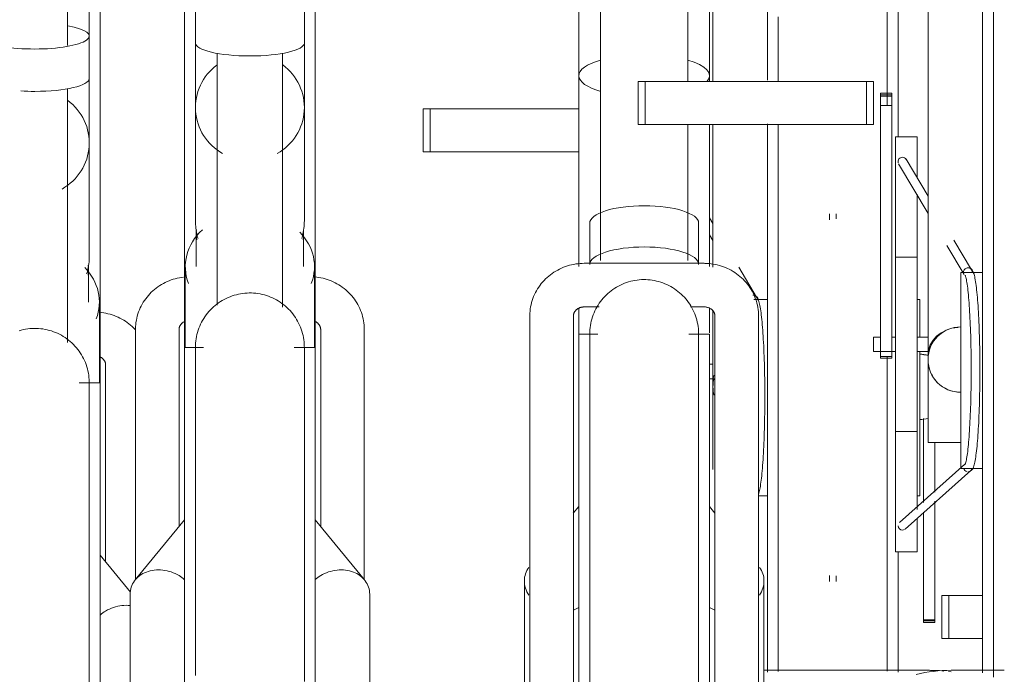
# Model space of a CAD drawing. Extents: x 50445 to 145605, y -10968 to 41989.
# Tile 216 of 256: x 94834 to 95286, y -128 to 173. Entities that reach past the tile are written whole.
import ezdxf

# ---------------------------------------------------------------- set-up
doc = ezdxf.new("R2010")
doc.units = 0
doc.header["$LTSCALE"] = 414.30304
doc.header["$MEASUREMENT"] = 0
doc.layers.add('A-EQPM', color=6, linetype='CONTINUOUS', lineweight=18)

# ---------------------------------------------------------------- blocks, each defined once
blk = doc.blocks.new('97_KA_gestapelde fietsenstalling 8 fietsen 1600x1900 - Type-V117-plotview doorsnede C C  -  1 op 100')
at = {"layer": 'A-EQPM'}
for p, q in [((13676.1, -506.13), (13676.1, -355.99)), ((13997.4, -522.03), (13997.4, -362.96)), ((14057.4, -362.96), (14057.4, -547.88)), ((13686.1, -501.83), (13686.1, -421.36)), ((13691.1, -660.96), (13691.1, -450.21)), ((13972.4, -476.2), (13972.4, -522.73)), ((13686.1, -521.26), (13686.1, -501.83)), ((13686.1, -550.82), (13686.1, -521.26)), ((13676.1, -642.41), (13676.1, -525.94)), ((13839.37, -535.23), (13842.59, -535.23)), ((13839.37, -554.93), (13839.37, -535.23)), ((13842.59, -535.23), (13910.83, -535.23)), ((13842.59, -554.93), (13842.59, -535.23)), ((13997.4, -667.77), (13997.4, -542.06)), ((13972.4, -542.43), (13972.4, -607.85)), ((13686.1, -602.8), (13686.1, -550.82)), ((13842.59, -554.93), (13839.37, -554.93)), ((13910.83, -554.93), (13842.59, -554.93)), ((13972.4, -587.84), (13970.83, -585.19)), ((14025.9, -583.4), (14025.9, -586.13)), ((14028.9, -585.71), (14028.9, -583.4)), ((13686.1, -602.8), (13686.1, -595.29)), ((13970.83, -593.04), (13972.4, -595.68)), ((13685.75, -623.86), (13685.75, -608.69)), ((13992.41, -621.62), (13984.31, -607.93)), ((13997.4, -622.77), (13991.2, -622.77)), ((14067.4, -622.77), (14066.13, -622.77)), ((14067.4, -622.77), (14067.4, -639.8)), ((13690.75, -661), (13690.75, -623.86)), ((13972.4, -628.16), (13972.4, -660.68)), ((14067.4, -646.39), (14067.4, -667.77)), ((13693.6, -652.68), (13693.6, -743.11)), ((13972.4, -652.42), (13970.83, -652.42)), ((13970.83, -659.12), (13972.4, -659.12)), ((13691.1, -660.96), (13681.47, -660.96)), ((13691.1, -660.96), (13691.1, -841.97)), ((13972.4, -700.77), (13972.4, -660.73)), ((13997.4, -793.75), (13997.4, -667.77)), ((14067.4, -667.77), (14067.4, -712.77)), ((14068.98, -715.91), (14068.98, -677.35)), ((14074.19, -688.22), (14074.19, -711.08)), ((13993.24, -712.77), (13997.4, -712.77)), ((14066.13, -712.77), (14067.4, -712.77)), ((14074.19, -715.32), (14074.19, -769.67)), ((14068.98, -769.67), (14068.98, -720.25)), ((13704.99, -756.95), (13691.1, -740.04)), ((14057.4, -738.77), (14057.4, -793.7)), ((14025.9, -749.41), (14025.9, -752.14)), ((14028.9, -752.14), (14028.9, -749.51)), ((14077.4, -758.5), (14080.62, -758.5)), ((14077.4, -758.5), (14077.4, -778.2)), ((14080.62, -758.5), (14096.13, -758.5)), ((14080.62, -778.2), (14080.62, -758.5)), ((14068.98, -770.98), (14068.98, -769.67)), ((14074.19, -769.67), (14068.98, -769.67)), ((14068.98, -770.21), (14074.19, -770.21)), ((14068.98, -770.68), (14068.98, -770.98)), ((14068.98, -770.98), (14074.19, -770.98)), ((14074.19, -769.67), (14074.19, -770.98)), ((14074.19, -770.98), (14074.19, -770.68)), ((14080.62, -778.2), (14077.4, -778.2)), ((14096.13, -778.2), (14080.62, -778.2)), ((14071.79, -792.88), (13995.83, -792.88)), ((14081.74, -793.58), (14080.47, -793.41))]:
    blk.add_line(p, q, dxfattribs=at)
at = {"layer": 'A-EQPM', "flags": 128}
for points in [[(14002.4, -492.96), (14002.4, -503.08), (14002.4, -513.47), (14002.4, -522.73)], [(14052.4, -533.65), (14052.4, -527.02), (14052.4, -516.32), (14052.4, -505.86), (14052.4, -495.66), (14052.4, -485.74)], [(14002.4, -542.43), (14002.4, -546.05), (14002.4, -557.32), (14002.4, -568.77), (14002.4, -580.38), (14002.4, -592.12), (14002.4, -603.99), (14002.4, -615.96), (14002.4, -628.01), (14002.4, -640.13), (14002.4, -652.29), (14002.4, -664.48), (14002.4, -667.77)], [(13993.26, -712.08), (13993.44, -711.57), (13993.6, -711.03), (13993.75, -710.43), (13993.89, -709.78), (13994.03, -709.08), (13994.17, -708.31), (13994.3, -707.48), (13994.42, -706.6), (13994.55, -705.65), (13994.67, -704.65), (13994.78, -703.59), (13994.9, -702.48), (13995.01, -701.31), (13995.11, -700.08), (13995.21, -698.81), (13995.31, -697.49), (13995.4, -696.12), (13995.49, -694.71), (13995.57, -693.25), (13995.65, -691.75), (13995.73, -690.22), (13995.79, -688.65), (13995.86, -687.04), (13995.92, -685.41), (13995.97, -683.74), (13996.02, -682.05), (13996.06, -680.34), (13996.1, -678.61), (13996.13, -676.85), (13996.16, -675.09), (13996.18, -673.31), (13996.2, -671.52), (13996.21, -669.73), (13996.21, -667.93), (13996.21, -666.13), (13996.2, -664.34), (13996.19, -662.55), (13996.17, -660.76), (13996.15, -658.99), (13996.12, -657.23), (13996.08, -655.49), (13996.04, -653.76), (13996, -652.06), (13995.95, -650.38), (13995.89, -648.73), (13995.83, -647.11), (13995.76, -645.52), (13995.69, -643.96), (13995.62, -642.45), (13995.53, -640.97), (13995.45, -639.53), (13995.36, -638.14), (13995.26, -636.79), (13995.17, -635.49), (13995.06, -634.24), (13994.96, -633.04), (13994.85, -631.9), (13994.73, -630.81), (13994.61, -629.78), (13994.49, -628.8), (13994.37, -627.88), (13994.24, -627.02), (13994.1, -626.22), (13993.97, -625.48), (13993.83, -624.8), (13993.68, -624.18), (13993.52, -623.61), (13993.36, -623.08), (13993.17, -622.6), (13992.94, -622.13), (13992.64, -621.66), (13992.15, -621.16), (13991.3, -620.73), (13990.78, -620.65)], [(13707.21, -636.53), (13706.53, -635.82), (13705.82, -635.14), (13705.08, -634.49), (13704.32, -633.87), (13703.53, -633.28), (13702.72, -632.72), (13701.9, -632.2), (13701.05, -631.7), (13700.18, -631.24), (13699.3, -630.82), (13698.4, -630.43), (13697.49, -630.07), (13696.56, -629.75), (13695.63, -629.47), (13694.68, -629.22), (13693.72, -629.01), (13692.76, -628.83), (13691.79, -628.69), (13690.82, -628.59)], [(13653.93, -637.01), (13654.9, -636.74), (13655.87, -636.51), (13656.85, -636.33), (13657.84, -636.17), (13658.83, -636.06), (13659.83, -635.99), (13660.83, -635.96), (13661.83, -635.97), (13662.83, -636.02), (13663.83, -636.11), (13664.82, -636.24), (13665.8, -636.41), (13666.78, -636.62), (13667.75, -636.86), (13668.71, -637.15), (13669.66, -637.47), (13670.59, -637.83), (13671.51, -638.23), (13672.41, -638.66), (13673.29, -639.13), (13674.15, -639.64), (13674.99, -640.18), (13675.81, -640.75), (13676.61, -641.35), (13677.38, -641.99), (13678.13, -642.66), (13678.85, -643.35), (13679.54, -644.07), (13680.2, -644.83), (13680.83, -645.6), (13681.43, -646.4), (13681.99, -647.23), (13682.52, -648.07), (13683.02, -648.94), (13683.49, -649.83), (13683.91, -650.73), (13684.3, -651.65), (13684.66, -652.59), (13684.97, -653.54), (13685.25, -654.5), (13685.49, -655.47), (13685.69, -656.45), (13685.85, -657.43), (13685.97, -658.43), (13686.05, -659.42), (13686.1, -660.42), (13686.1, -660.96)], [(13691.11, -649.07), (13691.29, -649.16), (13691.47, -649.26), (13691.64, -649.37), (13691.8, -649.48), (13691.96, -649.59), (13692.11, -649.71), (13692.25, -649.84), (13692.39, -649.96), (13692.51, -650.09), (13692.63, -650.22), (13692.75, -650.36), (13692.85, -650.49), (13692.95, -650.63), (13693.04, -650.77), (13693.13, -650.91), (13693.2, -651.06), (13693.27, -651.2), (13693.33, -651.34), (13693.39, -651.49), (13693.44, -651.63), (13693.48, -651.77), (13693.52, -651.92), (13693.55, -652.06), (13693.57, -652.21), (13693.59, -652.35), (13693.6, -652.49), (13693.6, -652.64), (13693.6, -652.68)], [(14052.4, -667.77), (14052.4, -655.58), (14052.4, -648.87)], [(13686.1, -803.86), (13686.1, -793.66), (13686.1, -783.74), (13686.1, -774.11), (13686.1, -764.78), (13686.1, -755.78), (13686.1, -747.11), (13686.1, -738.8), (13686.1, -730.84), (13686.1, -723.26), (13686.1, -716.07), (13686.1, -709.28), (13686.1, -702.9), (13686.1, -696.94), (13686.1, -691.41), (13686.1, -686.32), (13686.1, -681.68), (13686.1, -677.49), (13686.1, -673.76), (13686.1, -670.5), (13686.1, -667.71), (13686.1, -665.4), (13686.1, -663.56), (13686.1, -662.22), (13686.1, -661.35), (13686.1, -660.98), (13686.1, -660.96)], [(13686.1, -660.96), (13686.1, -661.21), (13686.1, -661.94), (13686.1, -663.15), (13686.1, -664.85), (13686.1, -667.04)], [(13686.1, -661.35), (13686.1, -660.98), (13686.1, -660.96)], [(14002.4, -667.77), (14002.4, -679.96), (14002.4, -692.13), (14002.4, -704.26), (14002.4, -716.33), (14002.4, -728.32), (14002.4, -740.22), (14002.4, -752), (14002.4, -763.65), (14002.4, -775.14), (14002.4, -786.47), (14002.4, -793.39)], [(14052.4, -793.32), (14052.4, -789.49), (14052.4, -778.22), (14052.4, -766.77), (14052.4, -755.16), (14052.4, -743.41), (14052.4, -731.55), (14052.4, -719.58), (14052.4, -707.52), (14052.4, -695.41), (14052.4, -683.25), (14052.4, -671.06), (14052.4, -667.77)], [(14078.45, -793.19), (14076.42, -793.03), (14074.38, -792.93), (14072.34, -792.89), (14071.79, -792.88)]]:
    blk.add_lwpolyline(points, dxfattribs=at)
at = {"layer": 'A-EQPM'}
for centre, start, end in [((14067.4, -662.77), 75.6034, 90), ((13987.4, -662.77), 165, 180), ((13987.4, -662.77), 180, 195), ((14067.4, -662.77), 270, 284.3966)]:
    blk.add_arc(centre, 15, start, end, dxfattribs=at)
for centre, major_axis, ratio, start_param, end_param in [((13661.1, -501.83), (25, 0), 0.237436, 2.219192, 4.712389), ((13661.1, -501.83), (25, 0), 0.237436, 4.712389, 7.203975), ((13661.1, -521.26), (25, 0), 0.237436, 4.712389, 6.283185), ((13661.1, -521.26), (25, 0), 0.237436, 4.45059, 4.712389), ((13661.1, -550.82), (25, 0), 0.978148, 5.235988, 7.20753), ((13661.1, -623.86), (29.65, 0), 0.838671, 5.969026, 6.971977), ((13661.1, -608.69), (24.65, 0), 0.838671, 6.146443, 6.370818), ((14067.4, -660.68), (15, 0), 0.848048, 1.319529, 1.488304), ((13987.4, -660.68), (15, 0), 0.848048, 2.879793, 3.141593)]:
    blk.add_ellipse(centre, major_axis=major_axis, ratio=ratio, start_param=start_param, end_param=end_param, dxfattribs=at)
for points, knots in [([(13686.1, -602.8), (13686.1, -603.96), (13685.96, -606.28), (13685.45, -609), (13685.02, -610.55), (13684.89, -610.98)], [0.5, 0.5, 0.5, 0.5, 0.54166667, 0.58333333, 0.59966448, 0.59966448, 0.59966448, 0.59966448]), ([(13990.78, -620.65), (13990.99, -620.66), (13991.42, -620.74), (13992.01, -621.08), (13992.46, -621.63), (13992.7, -622.29), (13992.7, -622.76), (13992.66, -622.99)], [0.0114969, 0.0114969, 0.0114969, 0.0114969, 0.1111111, 0.2222222, 0.3333333, 0.4444444, 0.5555556, 0.5555556, 0.5555556, 0.5555556]), ([(13704.83, -763.13), (13703.61, -763), (13701.05, -763), (13697.17, -763.86), (13693.76, -765.44), (13691.82, -766.84), (13691.04, -767.52)], [0.4200191, 0.4200191, 0.4200191, 0.4200191, 0.5, 0.5833333, 0.6666667, 0.7337282, 0.7337282, 0.7337282, 0.7337282])]:
    blk.add_open_spline(points, degree=3, knots=knots, dxfattribs=at)
blk.add_open_spline([(14067.4, -677.77), (14068.66, -677.77), (14069.92, -677.61), (14071.13, -677.3)], degree=3, dxfattribs=at)
blk = doc.blocks.new('97_KA_gestapelde fietsenstalling 16 fietsen 1600x2900 - Type-V122-plotview doorsnede C C  -  1 op 100')
at = {"layer": 'A-EQPM'}
for p, q in [((13920.83, -351.74), (13920.83, -604.74)), ((13960.83, -522.73), (13960.83, -351.74)), ((14096.13, -655.27), (14096.13, -350.46)), ((13910.83, -358.24), (13910.83, -520.01)), ((13970.83, -520.01), (13970.83, -358.24)), ((13729.83, -433.96), (13729.83, -644.71)), ((13789.83, -644.71), (13789.83, -433.96)), ((14071.13, -463.7), (14071.13, -648.18)), ((13734.83, -485.58), (13734.83, -505.01)), ((13784.83, -505.01), (13784.83, -485.58)), ((13734.83, -505.01), (13734.83, -534.57)), ((13784.83, -534.57), (13784.83, -505.01)), ((13744.83, -509.69), (13744.83, -625.25)), ((13774.83, -626.16), (13774.83, -509.69)), ((13910.83, -520.01), (13910.83, -607.57)), ((13938.1, -522.73), (13941.32, -522.73)), ((13938.1, -542.43), (13938.1, -522.73)), ((13941.32, -522.73), (14042.92, -522.73)), ((13941.32, -542.43), (13941.32, -522.73)), ((13970.83, -522.73), (13970.83, -520.01)), ((14042.92, -522.73), (14046.13, -522.73)), ((14042.92, -542.43), (14042.92, -522.73)), ((14046.13, -522.73), (14046.13, -542.43)), ((14054.56, -528.06), (14049.34, -528.06)), ((14049.34, -528.36), (14049.34, -528.06)), ((14049.34, -528.06), (14049.34, -529.37)), ((14049.34, -528.83), (14049.34, -528.36)), ((14054.56, -529.37), (14054.56, -528.06)), ((14054.56, -528.06), (14054.56, -528.36)), ((14054.56, -528.36), (14054.56, -528.83)), ((14049.34, -529.63), (14049.34, -528.83)), ((14054.56, -528.83), (14049.34, -528.83)), ((14049.34, -529.37), (14054.56, -529.37)), ((14049.34, -533.65), (14049.34, -529.63)), ((14054.56, -528.83), (14054.56, -529.63)), ((14054.56, -529.63), (14054.56, -533.65)), ((13734.83, -534.57), (13734.83, -586.55)), ((13784.83, -586.55), (13784.83, -534.57)), ((14049.34, -648.87), (14049.34, -533.65)), ((14054.56, -533.65), (14049.34, -533.65)), ((14054.56, -533.65), (14054.56, -648.87)), ((13941.32, -542.43), (13938.1, -542.43)), ((14042.92, -542.43), (13941.32, -542.43)), ((13960.83, -604.74), (13960.83, -542.43)), ((13970.83, -607.57), (13970.83, -542.43)), ((14046.13, -542.43), (14042.92, -542.43)), ((14066.13, -548.02), (14056.13, -548.02)), ((14056.13, -643.27), (14056.13, -548.02)), ((14066.13, -548.02), (14066.13, -566.4)), ((14057.65, -560.42), (14071.13, -583.18)), ((14071.13, -575.34), (14061.09, -558.38)), ((14066.13, -574.36), (14066.13, -643.27)), ((13734.83, -579.04), (13734.83, -586.55)), ((13784.83, -586.55), (13784.83, -579.04)), ((13915.83, -587.65), (13915.83, -606.59)), ((13965.83, -606.59), (13965.83, -587.65)), ((13735.18, -592.44), (13735.18, -607.61)), ((13784.48, -607.61), (13784.48, -592.44)), ((14091.14, -609.12), (14083.03, -595.43)), ((14079.84, -597.89), (14087.71, -611.17)), ((14066.13, -603.27), (14056.13, -603.27)), ((13730.18, -607.61), (13730.18, -644.71)), ((13789.48, -644.75), (13789.48, -607.61)), ((13968.33, -606.1), (13913.33, -606.1)), ((14096.13, -610.27), (14086.13, -610.27)), ((14086.13, -655.27), (14086.13, -610.27)), ((13910.83, -626.54), (13910.83, -638.57)), ((13913.33, -626.1), (13920.12, -626.1)), ((13962.12, -626.1), (13968.33, -626.1)), ((13970.83, -638.01), (13970.83, -626.54)), ((13888.33, -630.29), (13888.33, -937.45)), ((13908.33, -899.91), (13908.33, -630.29)), ((13973.33, -630.29), (13973.33, -899.91)), ((13993.33, -937.45), (13993.33, -630.29)), ((13707.33, -636.43), (13707.33, -751.33)), ((13727.33, -726.86), (13727.33, -636.43)), ((13792.33, -636.43), (13792.33, -726.86)), ((13812.33, -751.33), (13812.33, -636.43)), ((13919.49, -638.57), (13910.83, -638.57)), ((13910.83, -943.38), (13910.83, -638.57)), ((13970.83, -638.57), (13961.3, -638.57)), ((13970.83, -638.57), (13970.83, -943.38)), ((14049.34, -639.92), (14046.13, -639.92)), ((14046.13, -643.27), (14046.13, -639.92)), ((14056.13, -639.92), (14054.82, -639.92)), ((14071.13, -639.92), (14066.13, -639.92)), ((13738.57, -644.71), (13729.83, -644.71)), ((13729.83, -949.52), (13729.83, -644.71)), ((13789.83, -644.71), (13780.2, -644.71)), ((13789.83, -644.71), (13789.83, -949.52)), ((14046.13, -646.62), (14046.13, -643.27)), ((14056.13, -738.52), (14056.13, -643.27)), ((14066.13, -643.27), (14066.13, -719.05)), ((14046.13, -646.62), (14056.13, -646.62)), ((14049.34, -648.86), (14049.34, -649.65)), ((14049.34, -649.65), (14049.34, -648.87)), ((14054.56, -648.87), (14049.34, -648.87)), ((14049.34, -649.65), (14054.56, -649.65)), ((14054.56, -649.65), (14054.56, -648.86)), ((14054.56, -648.87), (14054.56, -649.65)), ((14066.13, -646.62), (14071.13, -646.62)), ((14071.13, -688.27), (14071.13, -648.23)), ((14086.13, -700.27), (14086.13, -655.27)), ((14096.13, -794.03), (14096.13, -655.27)), ((14056.13, -683.27), (14066.13, -683.27)), ((14071.13, -688.27), (14086.13, -688.27)), ((14088.1, -698.25), (14058.04, -725.04)), ((14086.13, -700.27), (14096.13, -700.27)), ((14060.7, -728.03), (14090.74, -701.25)), ((13910.83, -717.65), (13908.23, -720.81)), ((13973.33, -720.69), (13970.83, -717.65)), ((13729.83, -723.79), (13707.18, -751.37)), ((13812.47, -751.37), (13789.83, -723.79)), ((14066.13, -723.23), (14066.13, -738.52)), ((14056.13, -738.52), (14066.13, -738.52)), ((13885.83, -751.81), (13885.83, -936.29)), ((13995.83, -863.63), (13995.83, -751.81)), ((13704.83, -757.95), (13704.83, -942.43)), ((13814.83, -942.43), (13814.83, -757.95)), ((14106.15, -792.88), (14081.74, -792.88))]:
    blk.add_line(p, q, dxfattribs=at)
at = {"layer": 'A-EQPM', "flags": 128}
for points in [[(14101.13, -490.58), (14101.13, -500.97), (14101.13, -511.6), (14101.13, -522.47), (14101.13, -533.55), (14101.13, -544.82), (14101.13, -556.27), (14101.13, -567.88), (14101.13, -579.62), (14101.13, -591.49), (14101.13, -603.46), (14101.13, -615.51), (14101.13, -627.63), (14101.13, -639.79), (14101.13, -651.98), (14101.13, -655.27)], [(13913.33, -606.1), (13912.36, -606.12), (13911.38, -606.18), (13910.41, -606.27), (13909.44, -606.4), (13908.47, -606.57), (13907.51, -606.77), (13906.57, -607.01), (13905.63, -607.28), (13904.7, -607.59), (13903.78, -607.94), (13902.88, -608.32), (13901.99, -608.73), (13901.12, -609.18), (13900.27, -609.67), (13899.43, -610.18), (13898.62, -610.73), (13897.83, -611.31), (13897.06, -611.93), (13896.32, -612.57), (13895.6, -613.24), (13894.91, -613.94), (13894.24, -614.67), (13893.61, -615.42), (13893.01, -616.2), (13892.44, -617.01), (13891.9, -617.83), (13891.4, -618.68), (13890.93, -619.55), (13890.5, -620.44), (13890.1, -621.34), (13889.75, -622.27), (13889.43, -623.2), (13889.15, -624.15), (13888.91, -625.11), (13888.71, -626.08), (13888.56, -627.06), (13888.44, -628.04), (13888.37, -629.03), (13888.34, -630.02), (13888.33, -630.29)], [(13993.33, -630.29), (13993.31, -629.3), (13993.25, -628.31), (13993.15, -627.32), (13993, -626.34), (13992.81, -625.37), (13992.59, -624.41), (13992.32, -623.46), (13992.01, -622.52), (13991.66, -621.59), (13991.28, -620.68), (13990.86, -619.79), (13990.4, -618.91), (13989.91, -618.06), (13989.38, -617.23), (13988.82, -616.42), (13988.22, -615.63), (13987.6, -614.87), (13986.94, -614.13), (13986.26, -613.43), (13985.55, -612.75), (13984.81, -612.1), (13984.05, -611.48), (13983.26, -610.89), (13982.46, -610.33), (13981.63, -609.8), (13980.78, -609.31), (13979.91, -608.85), (13979.03, -608.43), (13978.13, -608.04), (13977.22, -607.68), (13976.29, -607.36), (13975.36, -607.08), (13974.41, -606.83), (13973.46, -606.62), (13972.49, -606.44), (13971.52, -606.3), (13970.55, -606.2), (13969.58, -606.13), (13968.6, -606.11), (13968.33, -606.1)], [(14089.42, -701.75), (14090.47, -701.49), (14091.13, -701), (14091.52, -700.52), (14091.78, -700.05), (14091.99, -699.58), (14092.16, -699.07), (14092.32, -698.53), (14092.47, -697.93), (14092.62, -697.28), (14092.76, -696.58), (14092.89, -695.81), (14093.02, -694.98), (14093.15, -694.1), (14093.27, -693.15), (14093.39, -692.15), (14093.51, -691.09), (14093.62, -689.98), (14093.73, -688.81), (14093.84, -687.58), (14093.94, -686.31), (14094.03, -684.99), (14094.13, -683.62), (14094.22, -682.21), (14094.3, -680.75), (14094.38, -679.25), (14094.45, -677.72), (14094.52, -676.15), (14094.58, -674.54), (14094.64, -672.91), (14094.7, -671.24), (14094.75, -669.55), (14094.79, -667.84), (14094.83, -666.11), (14094.86, -664.35), (14094.89, -662.59), (14094.91, -660.81), (14094.92, -659.02), (14094.93, -657.23), (14094.94, -655.43), (14094.94, -653.63), (14094.93, -651.84), (14094.92, -650.05), (14094.9, -648.26), (14094.87, -646.49), (14094.84, -644.73), (14094.81, -642.99), (14094.77, -641.26), (14094.72, -639.56), (14094.67, -637.88), (14094.62, -636.23), (14094.56, -634.61), (14094.49, -633.02), (14094.42, -631.46), (14094.34, -629.95), (14094.26, -628.47), (14094.18, -627.03), (14094.09, -625.64), (14093.99, -624.29), (14093.89, -622.99), (14093.79, -621.74), (14093.68, -620.54), (14093.57, -619.4), (14093.46, -618.31), (14093.34, -617.28), (14093.22, -616.3), (14093.09, -615.38), (14092.96, -614.52), (14092.83, -613.72), (14092.69, -612.98), (14092.55, -612.3), (14092.41, -611.68), (14092.25, -611.11), (14092.08, -610.58), (14091.9, -610.1), (14091.67, -609.63), (14091.36, -609.16), (14090.87, -608.66), (14090.03, -608.23), (14089.5, -608.15)], [(13729.4, -612.41), (13728.43, -612.54), (13727.47, -612.71), (13726.51, -612.91), (13725.56, -613.15), (13724.62, -613.42), (13723.69, -613.73), (13722.77, -614.08), (13721.87, -614.46), (13720.98, -614.88), (13720.11, -615.33), (13719.26, -615.81), (13718.43, -616.33), (13717.61, -616.87), (13716.82, -617.46), (13716.05, -618.07), (13715.31, -618.71), (13714.59, -619.38), (13713.9, -620.08), (13713.24, -620.81), (13712.61, -621.56), (13712, -622.34), (13711.43, -623.15), (13710.9, -623.97), (13710.39, -624.82), (13709.92, -625.69), (13709.49, -626.58), (13709.1, -627.49), (13708.74, -628.41), (13708.42, -629.34), (13708.15, -630.29), (13707.91, -631.25), (13707.71, -632.22), (13707.55, -633.2), (13707.44, -634.18), (13707.36, -635.17), (13707.33, -636.16), (13707.33, -636.43)], [(13812.33, -636.43), (13812.31, -635.44), (13812.24, -634.45), (13812.14, -633.46), (13811.99, -632.49), (13811.81, -631.51), (13811.58, -630.55), (13811.31, -629.6), (13811, -628.66), (13810.66, -627.73), (13810.27, -626.82), (13809.85, -625.93), (13809.39, -625.06), (13808.9, -624.2), (13808.37, -623.37), (13807.81, -622.56), (13807.22, -621.77), (13806.59, -621.01), (13805.94, -620.28), (13805.25, -619.57), (13804.54, -618.89), (13803.81, -618.24), (13803.04, -617.62), (13802.26, -617.03), (13801.45, -616.47), (13800.62, -615.95), (13799.77, -615.45), (13798.91, -614.99), (13798.02, -614.57), (13797.13, -614.18), (13796.21, -613.82), (13795.29, -613.5), (13794.35, -613.22), (13793.4, -612.97), (13792.45, -612.76), (13791.49, -612.58), (13790.52, -612.44), (13789.55, -612.34)], [(13915.83, -638.57), (13915.85, -637.57), (13915.91, -636.57), (13916.01, -635.58), (13916.15, -634.59), (13916.33, -633.6), (13916.55, -632.63), (13916.81, -631.66), (13917.1, -630.71), (13917.44, -629.76), (13917.81, -628.84), (13918.22, -627.92), (13918.66, -627.03), (13919.14, -626.15), (13919.65, -625.29), (13920.2, -624.45), (13920.78, -623.64), (13921.39, -622.85), (13922.04, -622.09), (13922.71, -621.35), (13923.42, -620.64), (13924.15, -619.95), (13924.91, -619.3), (13925.69, -618.68), (13926.5, -618.09), (13927.33, -617.53), (13928.18, -617.01), (13929.05, -616.52), (13929.94, -616.07), (13930.85, -615.65), (13931.78, -615.27), (13932.71, -614.93), (13933.67, -614.62), (13934.63, -614.35), (13935.6, -614.12), (13936.58, -613.93), (13937.57, -613.78), (13938.57, -613.67), (13939.56, -613.6), (13940.56, -613.57), (13941.56, -613.58), (13942.56, -613.63), (13943.56, -613.72), (13944.55, -613.85), (13945.54, -614.02), (13946.51, -614.22), (13947.48, -614.47), (13948.44, -614.76), (13949.39, -615.08), (13950.32, -615.44), (13951.24, -615.84), (13952.14, -616.27), (13953.02, -616.74), (13953.88, -617.25), (13954.73, -617.79), (13955.55, -618.36), (13956.34, -618.96), (13957.11, -619.6), (13957.86, -620.26), (13958.58, -620.96), (13959.27, -621.68), (13959.93, -622.43), (13960.56, -623.21), (13961.16, -624.01), (13961.72, -624.84), (13962.26, -625.68), (13962.75, -626.55), (13963.22, -627.44), (13963.65, -628.34), (13964.04, -629.26), (13964.39, -630.2), (13964.71, -631.14), (13964.98, -632.1), (13965.22, -633.08), (13965.42, -634.06), (13965.58, -635.04), (13965.71, -636.04), (13965.79, -637.03), (13965.83, -638.03), (13965.83, -638.57)], [(14088.16, -611.55), (14088.2, -611.63), (14088.28, -611.83), (14088.38, -612.13), (14088.5, -612.53), (14088.61, -613.02), (14088.74, -613.59), (14088.86, -614.23), (14088.98, -614.94), (14089.1, -615.73), (14089.22, -616.58), (14089.34, -617.49), (14089.45, -618.47), (14089.56, -619.51), (14089.67, -620.61), (14089.78, -621.76), (14089.88, -622.97), (14089.98, -624.23), (14090.07, -625.54), (14090.16, -626.9), (14090.24, -628.31), (14090.33, -629.76), (14090.4, -631.25), (14090.47, -632.78), (14090.54, -634.34), (14090.6, -635.94), (14090.66, -637.57), (14090.71, -639.22), (14090.76, -640.91), (14090.8, -642.61), (14090.84, -644.34), (14090.87, -646.08), (14090.89, -647.84), (14090.91, -649.6), (14090.93, -651.38), (14090.93, -653.16), (14090.94, -654.95), (14090.93, -656.73), (14090.93, -658.51), (14090.91, -660.29), (14090.89, -662.06), (14090.87, -663.82), (14090.84, -665.56), (14090.8, -667.28), (14090.76, -668.99), (14090.71, -670.67), (14090.66, -672.33), (14090.6, -673.96), (14090.54, -675.55), (14090.47, -677.12), (14090.4, -678.65), (14090.33, -680.14), (14090.24, -681.59), (14090.16, -682.99), (14090.07, -684.35), (14089.98, -685.66), (14089.88, -686.92), (14089.78, -688.13), (14089.67, -689.29), (14089.56, -690.39), (14089.45, -691.42), (14089.34, -692.4), (14089.22, -693.32), (14089.1, -694.17), (14088.98, -694.95), (14088.86, -695.67), (14088.74, -696.31), (14088.61, -696.87), (14088.5, -697.36), (14088.38, -697.76), (14088.28, -698.07), (14088.2, -698.27), (14088.16, -698.34)], [(13734.83, -644.71), (13734.85, -643.71), (13734.91, -642.71), (13735.01, -641.72), (13735.15, -640.73), (13735.33, -639.74), (13735.54, -638.77), (13735.8, -637.8), (13736.1, -636.85), (13736.43, -635.9), (13736.8, -634.98), (13737.21, -634.06), (13737.65, -633.17), (13738.13, -632.29), (13738.65, -631.43), (13739.19, -630.6), (13739.78, -629.78), (13740.39, -628.99), (13741.03, -628.23), (13741.71, -627.49), (13742.41, -626.78), (13743.14, -626.1), (13743.9, -625.44), (13744.68, -624.82), (13745.49, -624.23), (13746.32, -623.67), (13747.17, -623.15), (13748.04, -622.66), (13748.94, -622.21), (13749.84, -621.79), (13750.77, -621.41), (13751.71, -621.07), (13752.66, -620.76), (13753.62, -620.49), (13754.6, -620.26), (13755.58, -620.08), (13756.57, -619.92), (13757.56, -619.81), (13758.56, -619.74), (13759.56, -619.71), (13760.56, -619.72), (13761.56, -619.77), (13762.55, -619.86), (13763.54, -619.99), (13764.53, -620.16), (13765.51, -620.37), (13766.48, -620.61), (13767.44, -620.9), (13768.38, -621.22), (13769.31, -621.58), (13770.23, -621.98), (13771.13, -622.41), (13772.01, -622.88), (13772.88, -623.39), (13773.72, -623.93), (13774.54, -624.5), (13775.34, -625.1), (13776.11, -625.74), (13776.85, -626.41), (13777.57, -627.1), (13778.26, -627.82), (13778.92, -628.58), (13779.55, -629.35), (13780.15, -630.15), (13780.72, -630.98), (13781.25, -631.82), (13781.75, -632.69), (13782.21, -633.58), (13782.64, -634.48), (13783.03, -635.4), (13783.38, -636.34), (13783.7, -637.29), (13783.98, -638.25), (13784.22, -639.22), (13784.42, -640.2), (13784.58, -641.18), (13784.7, -642.18), (13784.78, -643.17), (13784.82, -644.17), (13784.83, -644.71)], [(13908.33, -630.29), (13908.34, -630.14), (13908.35, -630), (13908.36, -629.85), (13908.38, -629.71), (13908.41, -629.57), (13908.45, -629.42), (13908.49, -629.28), (13908.53, -629.13), (13908.59, -628.99), (13908.65, -628.85), (13908.71, -628.7), (13908.79, -628.56), (13908.87, -628.42), (13908.96, -628.28), (13909.06, -628.14), (13909.16, -628), (13909.27, -627.87), (13909.39, -627.74), (13909.51, -627.61), (13909.65, -627.48), (13909.79, -627.35), (13909.94, -627.23), (13910.09, -627.12), (13910.25, -627.01), (13910.42, -626.9), (13910.59, -626.8), (13910.77, -626.7), (13910.96, -626.61), (13911.15, -626.53), (13911.35, -626.45), (13911.55, -626.38), (13911.76, -626.32), (13911.97, -626.27), (13912.18, -626.22), (13912.39, -626.18), (13912.61, -626.15), (13912.83, -626.13), (13913.05, -626.11), (13913.27, -626.1), (13913.33, -626.1)], [(13968.33, -626.1), (13968.56, -626.11), (13968.78, -626.12), (13969, -626.14), (13969.22, -626.17), (13969.43, -626.21), (13969.65, -626.25), (13969.86, -626.31), (13970.06, -626.37), (13970.27, -626.43), (13970.46, -626.51), (13970.66, -626.59), (13970.84, -626.68), (13971.03, -626.77), (13971.2, -626.87), (13971.37, -626.98), (13971.54, -627.09), (13971.69, -627.2), (13971.84, -627.32), (13971.98, -627.44), (13972.12, -627.57), (13972.25, -627.7), (13972.37, -627.83), (13972.48, -627.97), (13972.59, -628.1), (13972.68, -628.24), (13972.77, -628.38), (13972.86, -628.52), (13972.93, -628.66), (13973, -628.81), (13973.07, -628.95), (13973.12, -629.09), (13973.17, -629.24), (13973.21, -629.38), (13973.25, -629.53), (13973.28, -629.67), (13973.3, -629.82), (13973.32, -629.96), (13973.33, -630.1), (13973.33, -630.25), (13973.33, -630.29)], [(13727.33, -636.43), (13727.33, -636.28), (13727.34, -636.14), (13727.36, -636), (13727.38, -635.85), (13727.4, -635.71), (13727.44, -635.56), (13727.48, -635.42), (13727.53, -635.27), (13727.58, -635.13), (13727.64, -634.99), (13727.71, -634.84), (13727.78, -634.7), (13727.86, -634.56), (13727.95, -634.42), (13728.05, -634.28), (13728.15, -634.14), (13728.26, -634.01), (13728.38, -633.88), (13728.51, -633.75), (13728.64, -633.62), (13728.78, -633.5), (13728.93, -633.38), (13729.08, -633.26), (13729.24, -633.15), (13729.41, -633.04), (13729.59, -632.94), (13729.77, -632.84)], [(13789.84, -632.82), (13790.02, -632.91), (13790.2, -633.01), (13790.37, -633.12), (13790.53, -633.23), (13790.69, -633.34), (13790.84, -633.46), (13790.98, -633.59), (13791.11, -633.71), (13791.24, -633.84), (13791.36, -633.97), (13791.47, -634.11), (13791.58, -634.24), (13791.68, -634.38), (13791.77, -634.52), (13791.85, -634.66), (13791.93, -634.81), (13792, -634.95), (13792.06, -635.09), (13792.12, -635.24), (13792.16, -635.38), (13792.21, -635.52), (13792.24, -635.67), (13792.27, -635.81), (13792.3, -635.96), (13792.31, -636.1), (13792.32, -636.24), (13792.33, -636.39), (13792.33, -636.43)], [(13915.83, -638.96), (13915.83, -638.59), (13915.83, -638.57)], [(13915.83, -645.32), (13915.83, -643.01), (13915.83, -641.17), (13915.83, -639.83), (13915.83, -638.96), (13915.83, -638.59), (13915.83, -638.57)], [(13915.83, -638.57), (13915.83, -638.81), (13915.83, -639.55), (13915.83, -640.76), (13915.83, -642.46), (13915.83, -644.65), (13915.83, -647.31), (13915.83, -650.44), (13915.83, -654.04), (13915.83, -658.11), (13915.83, -662.63), (13915.83, -667.6), (13915.83, -673.02), (13915.83, -678.86), (13915.83, -685.13), (13915.83, -691.81), (13915.83, -698.89), (13915.83, -706.37), (13915.83, -714.22), (13915.83, -722.44), (13915.83, -731.02), (13915.83, -739.93), (13915.83, -749.17), (13915.83, -758.72), (13915.83, -768.56), (13915.83, -778.69), (13915.83, -789.08), (13915.83, -799.71)], [(13965.83, -638.96), (13965.83, -638.59), (13965.83, -638.57)], [(13965.83, -802.62), (13965.83, -791.93), (13965.83, -781.47), (13965.83, -771.27), (13965.83, -761.35), (13965.83, -751.72), (13965.83, -742.39), (13965.83, -733.39), (13965.83, -724.72), (13965.83, -716.41), (13965.83, -708.45), (13965.83, -700.87), (13965.83, -693.68), (13965.83, -686.89), (13965.83, -680.51), (13965.83, -674.55), (13965.83, -669.02), (13965.83, -663.93), (13965.83, -659.29), (13965.83, -655.1), (13965.83, -651.37), (13965.83, -648.11), (13965.83, -645.32), (13965.83, -643.01), (13965.83, -641.17), (13965.83, -639.83), (13965.83, -638.96), (13965.83, -638.59), (13965.83, -638.57)], [(13965.83, -638.57), (13965.83, -638.81), (13965.83, -639.55), (13965.83, -640.76), (13965.83, -642.46), (13965.83, -644.65)], [(13734.83, -651.46), (13734.83, -649.15), (13734.83, -647.31), (13734.83, -645.97), (13734.83, -645.1), (13734.83, -644.73), (13734.83, -644.71)], [(13734.83, -644.71), (13734.83, -644.96), (13734.83, -645.69), (13734.83, -646.9), (13734.83, -648.6), (13734.83, -650.79), (13734.83, -653.45), (13734.83, -656.58), (13734.83, -660.18), (13734.83, -664.25), (13734.83, -668.77), (13734.83, -673.74), (13734.83, -679.16), (13734.83, -685), (13734.83, -691.27), (13734.83, -697.95), (13734.83, -705.03), (13734.83, -712.51), (13734.83, -720.36), (13734.83, -728.58), (13734.83, -737.16), (13734.83, -746.07), (13734.83, -755.31), (13734.83, -764.86), (13734.83, -774.71), (13734.83, -784.83), (13734.83, -795.22)], [(13734.83, -645.1), (13734.83, -644.73), (13734.83, -644.71)], [(13784.83, -798.07), (13784.83, -787.61), (13784.83, -777.41), (13784.83, -767.49), (13784.83, -757.86), (13784.83, -748.53), (13784.83, -739.53), (13784.83, -730.86), (13784.83, -722.55), (13784.83, -714.59), (13784.83, -707.01), (13784.83, -699.82), (13784.83, -693.03), (13784.83, -686.65), (13784.83, -680.69), (13784.83, -675.16), (13784.83, -670.07), (13784.83, -665.43), (13784.83, -661.24), (13784.83, -657.51), (13784.83, -654.25), (13784.83, -651.46), (13784.83, -649.15), (13784.83, -647.31), (13784.83, -645.97), (13784.83, -645.1), (13784.83, -644.73), (13784.83, -644.71)], [(13784.83, -644.71), (13784.83, -644.96), (13784.83, -645.69), (13784.83, -646.9), (13784.83, -648.6), (13784.83, -650.79)], [(13784.83, -645.1), (13784.83, -644.73), (13784.83, -644.71)], [(14101.13, -655.27), (14101.13, -667.46), (14101.13, -679.63), (14101.13, -691.76), (14101.13, -703.83), (14101.13, -715.82), (14101.13, -727.72), (14101.13, -739.5), (14101.13, -751.15), (14101.13, -762.64), (14101.13, -773.97), (14101.13, -785.1), (14101.13, -796.02)], [(14081.74, -792.88), (14079.7, -792.91), (14077.66, -793), (14075.63, -793.14), (14073.61, -793.35), (14071.6, -793.6), (14069.6, -793.92), (14067.63, -794.29), (14065.67, -794.72)]]:
    blk.add_lwpolyline(points, dxfattribs=at)
at = {"layer": 'A-EQPM'}
for start, end in [(90, 180), (180, 270)]:
    blk.add_arc((14086.13, -650.27), 15, start, end, dxfattribs=at)
for centre, major_axis, ratio, start_param, end_param in [((13759.83, -505.01), (25, 0), 0.237436, 3.141593, 4.712389), ((13759.83, -505.01), (25, 0), 0.237436, 4.712389, 6.283185), ((13759.83, -534.57), (25, 0), 0.978148, 2.220803, 4.18879), ((13759.83, -534.57), (25, 0), 0.978148, 5.235988, 7.20753), ((13940.83, -520.01), (30, 0), 0.320127, 2.305075, 3.98686), ((13940.83, -520.01), (30, 0), 0.320127, 6.021386, 7.119703), ((14059.37, -559.4), (1.72, 1.02), 0.988284, 1.030886, 2.863482), ((14059.37, -559.4), (1.72, 1.02), 0.988284, 6.266874, 7.314071), ((13940.83, -587.65), (25, 0), 0.320127, 1.570796, 3.141593), ((13940.83, -587.65), (25, 0), 0.320127, 0, 1.570796), ((13759.83, -607.61), (29.65, 0), 0.838671, 2.396492, 3.455752), ((13759.83, -592.44), (24.65, 0), 0.838671, 3.05396, 3.278335), ((13759.83, -607.61), (29.65, 0), 0.838671, 5.969026, 6.971977), ((13759.83, -592.44), (24.65, 0), 0.838671, 6.146443, 6.370818), ((13940.83, -606.59), (25, 0), 0.320127, 1.570796, 3.141593), ((13940.83, -606.59), (25, 0), 0.320127, 0, 1.570796), ((14086.13, -648.18), (15, 0), 0.848048, 1.653289, 3.141593), ((14089.42, -699.75), (0, 2), 0.996917, 1.832596, 2.879793), ((14089.42, -699.75), (0, 2), 0.996917, 3.665191, 4.45059), ((14059.37, -726.54), (-1.33, 1.49), 0.994489, 0.84558, 2.416376), ((14059.37, -726.54), (-1.33, 1.49), 0.994489, 2.416376, 2.939975), ((14059.37, -726.54), (-1.33, 1.49), 0.994489, 3.141593, 3.201774)]:
    blk.add_ellipse(centre, major_axis=major_axis, ratio=ratio, start_param=start_param, end_param=end_param, dxfattribs=at)
for points, knots in [([(13736.04, -594.73), (13735.91, -594.3), (13735.48, -592.75), (13734.97, -590.03), (13734.83, -587.71), (13734.83, -586.55)], [0.40033552, 0.40033552, 0.40033552, 0.40033552, 0.41666667, 0.45833333, 0.5, 0.5, 0.5, 0.5]), ([(13784.83, -586.55), (13784.83, -587.71), (13784.68, -590.03), (13784.17, -592.75), (13783.74, -594.3), (13783.61, -594.73)], [0.5, 0.5, 0.5, 0.5, 0.54166667, 0.58333333, 0.59966448, 0.59966448, 0.59966448, 0.59966448]), ([(13729.88, -751.28), (13729.09, -750.59), (13727.18, -749.19), (13723.75, -747.61), (13719.83, -746.74), (13715.9, -746.75), (13712.24, -747.63), (13709.1, -749.33), (13706.69, -751.73), (13705.17, -754.66), (13704.83, -756.84), (13704.83, -757.95)], [0.2662718, 0.2662718, 0.2662718, 0.2662718, 0.3333333, 0.4166667, 0.5, 0.5833333, 0.6666667, 0.75, 0.8333333, 0.9166667, 1, 1, 1, 1]), ([(13814.83, -757.95), (13814.83, -755.74), (13813.43, -751.45), (13808.64, -747.92), (13803.75, -746.75), (13799.83, -746.74), (13795.9, -747.61), (13792.48, -749.19), (13790.56, -750.59), (13789.78, -751.27)], [0, 0, 0, 0, 0.1666667, 0.3333333, 0.4166667, 0.5, 0.5833333, 0.6666667, 0.7337282, 0.7337282, 0.7337282, 0.7337282])]:
    blk.add_open_spline(points, degree=3, knots=knots, dxfattribs=at)
for points in [[(14087.46, -610.49), (14087.42, -610.26), (14087.42, -609.79), (14087.66, -609.13), (14088.12, -608.58), (14088.74, -608.23), (14089.2, -608.15), (14089.43, -608.15)], [(14089.43, -608.15), (14089.66, -608.15), (14090.13, -608.23), (14090.74, -608.58), (14091.19, -609.13), (14091.43, -609.79), (14091.43, -610.26), (14091.38, -610.49)], [(14080.39, -636.41), (14079.79, -636.66), (14079.2, -636.95), (14078.63, -637.28)], [(14071.64, -654.15), (14071.98, -655.41), (14072.99, -657.86), (14074.6, -659.95), (14075.52, -660.88)], [(14078.63, -663.26), (14079.76, -663.91), (14082.2, -664.92), (14084.82, -665.27), (14086.13, -665.27)], [(13885.83, -751.81), (13885.83, -749.59), (13886.54, -747.45), (13887.84, -745.67)], [(13993.82, -745.67), (13994.48, -746.56), (13995.49, -748.52), (13995.83, -750.7), (13995.83, -751.81)], [(13887.84, -758.4), (13887.19, -757.36), (13886.18, -755.18), (13885.83, -752.92), (13885.83, -751.81)], [(13995.83, -751.81), (13995.83, -754.03), (13995.13, -756.33), (13993.82, -758.4)], [(13910.88, -764.02), (13910.1, -764.53), (13909.25, -764.96), (13908.33, -765.31)], [(13973.33, -765.31), (13972.42, -764.97), (13971.55, -764.54), (13970.78, -764.02)]]:
    blk.add_open_spline(points, degree=3, dxfattribs=at)

msp = doc.modelspace()

# ---------------------------------------------------------------- block references
at = {"layer": 'A-EQPM'}
for name in ['97_KA_gestapelde fietsenstalling 16 fietsen 1600x2900 - Type-V122-plotview doorsnede C C  -  1 op 100', '97_KA_gestapelde fietsenstalling 8 fietsen 1600x1900 - Type-V117-plotview doorsnede C C  -  1 op 100']:
    msp.add_blockref(name, (81179.52, 667.18), dxfattribs=at)

doc.saveas('drawing.dxf')
